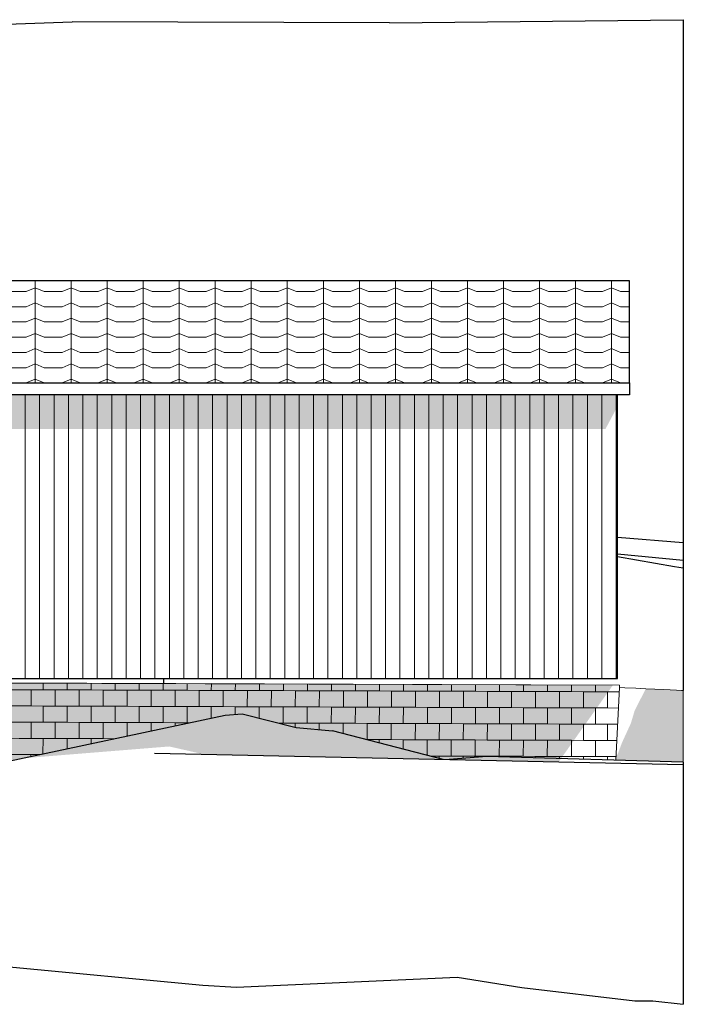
# Model space of a CAD drawing. Header units: millimetres. Extents: x -88082 to -45279, y 32968 to 65044.
# Tile 20 of 21: x -50805 to -45279, y 34968 to 43167. Entities that reach past the tile are written whole.
import ezdxf

# ---------------------------------------------------------------- set-up
doc = ezdxf.new("R2010")
doc.units = ezdxf.units.MM
doc.header["$LTSCALE"] = 0.5
doc.header["$MEASUREMENT"] = 0
doc.linetypes.add('PLINE', pattern=[0])
for name, color, linetype in [('231- Bærende yttervegger(Nye konstruksjoner)', 7, 'Continuous'), ('25-- Dekker(Nye konstruksjoner)', 7, 'Continuous'), ('26-- Yttertak(Nye konstruksjoner)', 7, 'Continuous'), ('711--_E__ Eksisterende terreng(Nye konstruksjoner)', 7, 'Continuous'), ('761- Veger (kjøreveger_ sykkel- og gangveier mv)(Nye konstruksjoner)', 7, 'Continuous')]:
    doc.layers.add(name, color=color, linetype=linetype)
for name, color, linetype, lineweight in [('235- Utvendig kledning og overflate(Nye konstruksjoner)', 7, 'Continuous', 0), ('255- Gulvoverflate(Nye konstruksjoner)', 7, 'Continuous', 0), ('256- Faste himlinger og overflatebehandling(Nye konstruksjoner)', 7, 'Continuous', 0), ('262- Taktekking(Nye konstruksjoner)', 7, 'Continuous', 0)]:
    doc.layers.add(name, color=color, linetype=linetype, lineweight=lineweight)

# ---------------------------------------------------------------- blocks, each defined once
blk = doc.blocks.new('*X140', base_point=(-6224918.5, 0))
at = {"layer": '235- Utvendig kledning og overflate(Nye konstruksjoner)', "linetype": 'PLINE'}
for p, q in [((-50759, 40042.1), (-50759, 40002.7)), ((-50759, 40000), (-50759, 40042.1)), ((-50639, 40042.1), (-50639, 40002.7)), ((-50639, 40000), (-50639, 40042.1)), ((-50519, 40042.1), (-50519, 40002.7)), ((-50519, 40000), (-50519, 40042.1)), ((-50398.9, 40042.1), (-50398.9, 40002.7)), ((-50398.9, 40000), (-50398.9, 40042.1)), ((-50278.9, 40042.1), (-50278.9, 40002.7)), ((-50278.9, 40000), (-50278.9, 40042.1)), ((-50158.9, 40042.1), (-50158.9, 40002.7)), ((-50158.9, 40000), (-50158.9, 40042.1)), ((-50038.8, 40042.1), (-50038.8, 40002.7)), ((-50038.8, 40000), (-50038.8, 40042.1)), ((-49918.8, 40042.1), (-49918.8, 40002.7)), ((-49918.8, 40000), (-49918.8, 40042.1)), ((-49798.8, 40042.1), (-49798.8, 40002.7)), ((-49798.8, 40000), (-49798.8, 40042.1)), ((-49678.7, 40042.1), (-49678.7, 40002.7)), ((-49678.7, 40000), (-49678.7, 40042.1)), ((-49558.7, 40042.1), (-49558.7, 40002.7)), ((-49558.7, 40000), (-49558.7, 40042.1)), ((-49438.7, 40042.1), (-49438.7, 40002.7)), ((-49438.7, 40000), (-49438.7, 40042.1)), ((-49318.6, 40042.1), (-49318.6, 40002.7)), ((-49318.6, 40000), (-49318.6, 40042.1)), ((-49198.6, 40042.1), (-49198.6, 40002.7)), ((-49198.6, 40000), (-49198.6, 40042.1)), ((-49078.6, 40042.1), (-49078.6, 40002.7)), ((-49078.6, 40000), (-49078.6, 40042.1)), ((-48958.5, 40042.1), (-48958.5, 40002.7)), ((-48958.5, 40000), (-48958.5, 40042.1)), ((-48838.5, 40042.1), (-48838.5, 40002.7)), ((-48838.5, 40000), (-48838.5, 40042.1)), ((-48718.5, 40042.1), (-48718.5, 40002.7)), ((-48718.5, 40000), (-48718.5, 40042.1)), ((-48598.5, 40042.1), (-48598.5, 40002.7)), ((-48598.5, 40000), (-48598.5, 40042.1)), ((-48478.4, 40042.1), (-48478.4, 40002.7)), ((-48478.4, 40000), (-48478.4, 40042.1)), ((-48358.4, 40042.1), (-48358.4, 40002.7)), ((-48358.4, 40000), (-48358.4, 40042.1)), ((-48238.4, 40042.1), (-48238.4, 40002.7)), ((-48238.4, 40000), (-48238.4, 40042.1)), ((-48118.3, 40042.1), (-48118.3, 40002.7)), ((-48118.3, 40000), (-48118.3, 40042.1)), ((-47998.3, 40042.1), (-47998.3, 40002.7)), ((-47998.3, 40000), (-47998.3, 40042.1)), ((-47878.3, 40042.1), (-47878.3, 40002.7)), ((-47878.3, 40000), (-47878.3, 40042.1)), ((-47758.2, 40042.1), (-47758.2, 40002.7)), ((-47758.2, 40000), (-47758.2, 40042.1)), ((-47638.2, 40042.1), (-47638.2, 40002.7)), ((-47638.2, 40000), (-47638.2, 40042.1)), ((-47518.2, 40042.1), (-47518.2, 40002.7)), ((-47518.2, 40000), (-47518.2, 40042.1)), ((-47398.1, 40042.1), (-47398.1, 40002.7)), ((-47398.1, 40000), (-47398.1, 40042.1)), ((-47278.1, 40042.1), (-47278.1, 40002.7)), ((-47278.1, 40000), (-47278.1, 40042.1)), ((-47158.1, 40042.1), (-47158.1, 40002.7)), ((-47158.1, 40000), (-47158.1, 40042.1)), ((-47038.1, 40042.1), (-47038.1, 40002.7)), ((-47038.1, 40000), (-47038.1, 40042.1)), ((-46918, 40042.1), (-46918, 40002.7)), ((-46918, 40000), (-46918, 40042.1)), ((-46798, 40042.1), (-46798, 40002.7)), ((-46798, 40000), (-46798, 40042.1)), ((-46678, 40042.1), (-46678, 40002.7)), ((-46678, 40000), (-46678, 40042.1)), ((-46557.9, 40042.1), (-46557.9, 40002.7)), ((-46557.9, 40000), (-46557.9, 40042.1)), ((-46437.9, 40042.1), (-46437.9, 40002.7)), ((-46437.9, 40000), (-46437.9, 40042.1)), ((-46317.9, 40042.1), (-46317.9, 40002.7)), ((-46317.9, 40000), (-46317.9, 40042.1)), ((-46197.8, 40042.1), (-46197.8, 40002.7)), ((-46197.8, 40000), (-46197.8, 40042.1)), ((-46077.8, 40042.1), (-46077.8, 40002.7)), ((-46077.8, 40000), (-46077.8, 40042.1)), ((-45957.8, 40042.1), (-45957.8, 40002.7)), ((-45957.8, 40000), (-45957.8, 40042.1)), ((-45837.7, 40042.1), (-45837.7, 40002.7)), ((-45837.7, 40000), (-45837.7, 40042.1)), ((-50759, 40002.7), (-50759, 37680)), ((-50759, 37680), (-50759, 40000)), ((-50639, 40002.7), (-50639, 37680)), ((-50639, 37680), (-50639, 40000)), ((-50519, 40002.7), (-50519, 37680)), ((-50519, 37680), (-50519, 40000)), ((-50398.9, 40002.7), (-50398.9, 37680)), ((-50398.9, 37680), (-50398.9, 40000)), ((-50278.9, 40002.7), (-50278.9, 37680)), ((-50278.9, 37680), (-50278.9, 40000)), ((-50158.9, 40002.7), (-50158.9, 37680)), ((-50158.9, 37680), (-50158.9, 40000)), ((-50038.8, 40002.7), (-50038.8, 37680)), ((-50038.8, 37680), (-50038.8, 40000)), ((-49918.8, 40002.7), (-49918.8, 37680)), ((-49918.8, 37680), (-49918.8, 40000)), ((-49798.8, 40002.7), (-49798.8, 37680)), ((-49798.8, 37680), (-49798.8, 40000)), ((-49678.7, 40002.7), (-49678.7, 37680)), ((-49678.7, 37680), (-49678.7, 40000)), ((-49558.7, 40002.7), (-49558.7, 37680)), ((-49558.7, 37680), (-49558.7, 40000)), ((-49438.7, 40002.7), (-49438.7, 37680)), ((-49438.7, 37680), (-49438.7, 40000)), ((-49318.6, 40002.7), (-49318.6, 37680)), ((-49318.6, 37680), (-49318.6, 40000)), ((-49198.6, 40002.7), (-49198.6, 37680)), ((-49198.6, 37680), (-49198.6, 40000)), ((-49078.6, 40002.7), (-49078.6, 37680)), ((-49078.6, 37680), (-49078.6, 40000)), ((-48958.5, 40002.7), (-48958.5, 37680)), ((-48958.5, 37680), (-48958.5, 40000)), ((-48838.5, 40002.7), (-48838.5, 37680)), ((-48838.5, 37680), (-48838.5, 40000)), ((-48718.5, 40002.7), (-48718.5, 37680)), ((-48718.5, 37680), (-48718.5, 40000)), ((-48598.5, 40002.7), (-48598.5, 37680)), ((-48598.5, 37680), (-48598.5, 40000)), ((-48478.4, 40002.7), (-48478.4, 37680)), ((-48478.4, 37680), (-48478.4, 40000)), ((-48358.4, 40002.7), (-48358.4, 37680)), ((-48358.4, 37680), (-48358.4, 40000)), ((-48238.4, 40002.7), (-48238.4, 37680)), ((-48238.4, 37680), (-48238.4, 40000)), ((-48118.3, 40002.7), (-48118.3, 37680)), ((-48118.3, 37680), (-48118.3, 40000)), ((-47998.3, 40002.7), (-47998.3, 37680)), ((-47998.3, 37680), (-47998.3, 40000)), ((-47878.3, 40002.7), (-47878.3, 37680)), ((-47878.3, 37680), (-47878.3, 40000)), ((-47758.2, 40002.7), (-47758.2, 37680)), ((-47758.2, 37680), (-47758.2, 40000)), ((-47638.2, 40002.7), (-47638.2, 37680)), ((-47638.2, 37680), (-47638.2, 40000)), ((-47518.2, 40002.7), (-47518.2, 37680)), ((-47518.2, 37680), (-47518.2, 40000)), ((-47398.1, 40002.7), (-47398.1, 37680)), ((-47398.1, 37680), (-47398.1, 40000)), ((-47278.1, 40002.7), (-47278.1, 37680)), ((-47278.1, 37680), (-47278.1, 40000)), ((-47158.1, 40002.7), (-47158.1, 37680)), ((-47158.1, 37680), (-47158.1, 40000)), ((-47038.1, 40002.7), (-47038.1, 37680)), ((-47038.1, 37680), (-47038.1, 40000)), ((-46918, 40002.7), (-46918, 37680)), ((-46918, 37680), (-46918, 40000)), ((-46798, 40002.7), (-46798, 37680)), ((-46798, 37680), (-46798, 40000)), ((-46678, 40002.7), (-46678, 37680)), ((-46678, 37680), (-46678, 40000)), ((-46557.9, 40002.7), (-46557.9, 37680)), ((-46557.9, 37680), (-46557.9, 40000)), ((-46437.9, 40002.7), (-46437.9, 37680)), ((-46437.9, 37680), (-46437.9, 40000)), ((-46317.9, 40002.7), (-46317.9, 37680)), ((-46317.9, 37680), (-46317.9, 40000)), ((-46197.8, 40002.7), (-46197.8, 37680)), ((-46197.8, 37680), (-46197.8, 40000)), ((-46077.8, 40002.7), (-46077.8, 37680)), ((-46077.8, 37680), (-46077.8, 40000)), ((-45957.8, 40002.7), (-45957.8, 37680)), ((-45957.8, 37680), (-45957.8, 40000)), ((-45837.7, 40002.7), (-45837.7, 37680)), ((-45837.7, 37680), (-45837.7, 40000))]:
    blk.add_line(p, q, dxfattribs=at)
blk = doc.blocks.new('*X141', base_point=(-6224918.5, 0))
at = {"layer": '255- Gulvoverflate(Nye konstruksjoner)', "linetype": 'PLINE'}
for p, q in [((-50609.2, 37641.6), (-50609.4, 37586.6)), ((-50409.4, 37585.9), (-50409.2, 37640.9)), ((-50409.2, 37640.9), (-50409.4, 37585.9)), ((-50209.2, 37640.2), (-50209.4, 37585.2)), ((-50009.4, 37584.5), (-50009.2, 37639.5)), ((-50009.2, 37639.5), (-50009.4, 37584.5)), ((-49809.2, 37638.8), (-49809.4, 37583.8)), ((-49609.4, 37583.1), (-49609.2, 37638.1)), ((-49609.2, 37638.1), (-49609.4, 37583.1)), ((-49409.2, 37637.4), (-49409.4, 37582.4)), ((-49209.4, 37581.7), (-49209.2, 37636.7)), ((-49209.2, 37636.7), (-49209.4, 37581.7)), ((-49009.2, 37636), (-49009.4, 37581)), ((-48809.4, 37580.3), (-48809.2, 37635.3)), ((-48809.2, 37635.3), (-48809.4, 37580.3)), ((-48609.3, 37634.7), (-48609.4, 37579.7)), ((-48409.4, 37579), (-48409.3, 37634)), ((-48409.3, 37634), (-48409.4, 37579)), ((-50709.4, 37587), (-50909.4, 37587.7)), ((-50809.4, 37587.3), (-50609.4, 37586.6)), ((-50709.9, 37452), (-50709.4, 37587)), ((-50709.4, 37587), (-50709.9, 37452)), ((-50609.4, 37586.6), (-50709.4, 37587)), ((-50609.4, 37586.6), (-50409.4, 37585.9)), ((-50509.4, 37586.3), (-50509.9, 37451.3)), ((-50309.4, 37585.6), (-50509.4, 37586.3)), ((-50409.4, 37585.9), (-50209.4, 37585.2)), ((-50309.9, 37450.6), (-50309.4, 37585.6)), ((-50309.4, 37585.6), (-50309.9, 37450.6)), ((-50209.4, 37585.2), (-50309.4, 37585.6)), ((-50209.4, 37585.2), (-50009.4, 37584.5)), ((-50109.4, 37584.9), (-50109.9, 37449.9)), ((-49909.4, 37584.2), (-50109.4, 37584.9)), ((-50009.4, 37584.5), (-49809.4, 37583.8)), ((-49909.9, 37449.2), (-49909.4, 37584.2)), ((-49909.4, 37584.2), (-49909.9, 37449.2)), ((-49809.4, 37583.8), (-49909.4, 37584.2)), ((-49809.4, 37583.8), (-49609.4, 37583.1)), ((-49709.4, 37583.5), (-49709.9, 37448.5)), ((-49509.4, 37582.8), (-49709.4, 37583.5)), ((-49609.4, 37583.1), (-49409.4, 37582.4)), ((-49509.9, 37447.8), (-49509.4, 37582.8)), ((-49509.4, 37582.8), (-49509.9, 37447.8)), ((-49409.4, 37582.4), (-49509.4, 37582.8)), ((-49409.4, 37582.4), (-49209.4, 37581.7)), ((-49309.4, 37582.1), (-49309.9, 37447.1)), ((-49109.4, 37581.4), (-49309.4, 37582.1)), ((-49209.4, 37581.7), (-49009.4, 37581)), ((-49109.9, 37446.4), (-49109.4, 37581.4)), ((-49109.4, 37581.4), (-49109.9, 37446.4)), ((-49009.4, 37581), (-49109.4, 37581.4)), ((-49009.4, 37581), (-48809.4, 37580.3)), ((-48909.4, 37580.7), (-48909.9, 37445.7)), ((-48709.4, 37580), (-48909.4, 37580.7)), ((-48809.4, 37580.3), (-48609.4, 37579.7)), ((-48709.9, 37445), (-48709.4, 37580)), ((-48709.4, 37580), (-48709.9, 37445)), ((-48609.4, 37579.7), (-48709.4, 37580)), ((-48609.4, 37579.7), (-48409.4, 37579)), ((-48509.4, 37579.3), (-48509.9, 37444.3)), ((-48309.4, 37578.6), (-48509.4, 37579.3)), ((-48409.4, 37579), (-48209.4, 37578.3)), ((-48309.9, 37443.6), (-48309.4, 37578.6)), ((-48309.4, 37578.6), (-48309.9, 37443.6)), ((-48209.4, 37578.3), (-48309.4, 37578.6)), ((-48209.3, 37633.3), (-48209.4, 37578.3)), ((-48209.4, 37578.3), (-48009.4, 37577.6)), ((-48109.4, 37577.9), (-48109.9, 37442.9)), ((-47909.4, 37577.2), (-48109.4, 37577.9)), ((-48009.4, 37577.6), (-48009.3, 37632.6)), ((-48009.3, 37632.6), (-48009.4, 37577.6)), ((-48009.4, 37577.6), (-47809.4, 37576.9)), ((-47909.9, 37442.2), (-47909.4, 37577.2)), ((-47909.4, 37577.2), (-47909.9, 37442.2)), ((-47809.4, 37576.9), (-47909.4, 37577.2)), ((-47809.3, 37631.9), (-47809.4, 37576.9)), ((-47809.4, 37576.9), (-47609.4, 37576.2)), ((-47709.4, 37576.5), (-47709.9, 37441.5)), ((-47509.4, 37575.8), (-47709.4, 37576.5)), ((-47609.4, 37576.2), (-47609.3, 37631.2)), ((-47609.3, 37631.2), (-47609.4, 37576.2)), ((-47609.4, 37576.2), (-47409.4, 37575.5)), ((-47509.9, 37440.8), (-47509.4, 37575.8)), ((-47509.4, 37575.8), (-47509.9, 37440.8)), ((-47409.4, 37575.5), (-47509.4, 37575.8)), ((-47409.3, 37630.5), (-47409.4, 37575.5)), ((-47409.4, 37575.5), (-47209.5, 37574.8)), ((-47309.5, 37575.1), (-47309.9, 37440.1)), ((-47109.5, 37574.4), (-47309.5, 37575.1)), ((-47209.5, 37574.8), (-47209.3, 37629.8)), ((-47209.3, 37629.8), (-47209.5, 37574.8)), ((-47209.5, 37574.8), (-47009.5, 37574.1)), ((-47109.9, 37439.4), (-47109.5, 37574.4)), ((-47109.5, 37574.4), (-47109.9, 37439.4)), ((-47009.5, 37574.1), (-47109.5, 37574.4)), ((-47009.3, 37629.1), (-47009.5, 37574.1)), ((-47009.5, 37574.1), (-46809.5, 37573.4)), ((-46909.5, 37573.7), (-46909.9, 37438.7)), ((-46709.5, 37573), (-46909.5, 37573.7)), ((-46809.5, 37573.4), (-46809.3, 37628.4)), ((-46809.3, 37628.4), (-46809.5, 37573.4)), ((-46809.5, 37573.4), (-46609.5, 37572.7)), ((-46709.9, 37438), (-46709.5, 37573)), ((-46709.5, 37573), (-46709.9, 37438)), ((-46609.5, 37572.7), (-46709.5, 37573)), ((-46609.3, 37627.7), (-46609.5, 37572.7)), ((-46609.5, 37572.7), (-46409.5, 37572)), ((-46509.5, 37572.3), (-46509.9, 37437.3)), ((-46309.5, 37571.6), (-46509.5, 37572.3)), ((-46409.5, 37572), (-46409.3, 37627)), ((-46409.3, 37627), (-46409.5, 37572)), ((-46409.5, 37572), (-46209.5, 37571.3)), ((-46309.9, 37436.6), (-46309.5, 37571.6)), ((-46309.5, 37571.6), (-46309.9, 37436.6)), ((-46209.5, 37571.3), (-46309.5, 37571.6)), ((-46209.3, 37626.3), (-46209.5, 37571.3)), ((-46209.5, 37571.3), (-46009.5, 37570.6)), ((-46109.5, 37570.9), (-46109.9, 37435.9)), ((-45909.5, 37570.2), (-46109.5, 37570.9)), ((-46009.5, 37570.6), (-46009.3, 37625.6)), ((-46009.3, 37625.6), (-46009.5, 37570.6)), ((-46009.5, 37570.6), (-45811.1, 37569.9)), ((-45909.9, 37435.2), (-45909.5, 37570.2)), ((-45909.5, 37570.2), (-45909.9, 37435.2)), ((-45811.1, 37569.9), (-45909.5, 37570.2)), ((-50909.9, 37452.7), (-50709.9, 37452)), ((-50609.9, 37451.6), (-50809.9, 37452.3)), ((-50709.9, 37452), (-50609.9, 37451.6)), ((-50609.9, 37451.6), (-50610.4, 37316.6)), ((-50409.9, 37450.9), (-50609.9, 37451.6)), ((-50609.9, 37451.6), (-50509.9, 37451.3)), ((-50509.9, 37451.3), (-50309.9, 37450.6)), ((-50410.4, 37315.9), (-50409.9, 37450.9)), ((-50409.9, 37450.9), (-50410.4, 37315.9)), ((-50209.9, 37450.2), (-50409.9, 37450.9)), ((-50309.9, 37450.6), (-50209.9, 37450.2)), ((-50209.9, 37450.2), (-50210.4, 37315.2)), ((-50009.9, 37449.5), (-50209.9, 37450.2)), ((-50209.9, 37450.2), (-50109.9, 37449.9)), ((-50109.9, 37449.9), (-49909.9, 37449.2)), ((-50010.4, 37314.5), (-50009.9, 37449.5)), ((-50009.9, 37449.5), (-50010.4, 37314.5)), ((-49809.9, 37448.8), (-50009.9, 37449.5)), ((-49909.9, 37449.2), (-49809.9, 37448.8)), ((-49809.9, 37448.8), (-49810.4, 37313.8)), ((-49609.9, 37448.1), (-49809.9, 37448.8)), ((-49809.9, 37448.8), (-49709.9, 37448.5)), ((-49709.9, 37448.5), (-49509.9, 37447.8)), ((-49610.4, 37313.1), (-49609.9, 37448.1)), ((-49609.9, 37448.1), (-49610.4, 37313.1)), ((-49409.9, 37447.4), (-49609.9, 37448.1)), ((-49509.9, 37447.8), (-49409.9, 37447.4)), ((-49409.9, 37447.4), (-49410.4, 37312.4)), ((-49209.9, 37446.7), (-49409.9, 37447.4)), ((-49409.9, 37447.4), (-49309.9, 37447.1)), ((-49309.9, 37447.1), (-49109.9, 37446.4)), ((-49210.2, 37349.4), (-49209.9, 37446.7)), ((-49209.9, 37446.7), (-49210.2, 37349.4)), ((-49009.9, 37446), (-49209.9, 37446.7)), ((-49109.9, 37446.4), (-49009.9, 37446)), ((-49009.9, 37446), (-49010.1, 37381.3)), ((-48809.9, 37445.3), (-49009.9, 37446)), ((-49009.9, 37446), (-48909.9, 37445.7)), ((-48909.9, 37445.7), (-48709.9, 37445)), ((-48810.2, 37350.8), (-48809.9, 37445.3)), ((-48809.9, 37445.3), (-48810.2, 37350.8)), ((-48609.9, 37444.7), (-48809.9, 37445.3)), ((-48709.9, 37445), (-48609.9, 37444.7)), ((-48609.9, 37444.7), (-48610.4, 37309.7)), ((-48409.9, 37444), (-48609.9, 37444.7)), ((-48609.9, 37444.7), (-48509.9, 37444.3)), ((-48509.9, 37444.3), (-48309.9, 37443.6)), ((-48410.4, 37309), (-48409.9, 37444)), ((-48409.9, 37444), (-48410.4, 37309)), ((-48209.9, 37443.3), (-48409.9, 37444)), ((-48309.9, 37443.6), (-48209.9, 37443.3)), ((-48209.9, 37443.3), (-48210.4, 37308.3)), ((-48009.9, 37442.6), (-48209.9, 37443.3)), ((-48209.9, 37443.3), (-48109.9, 37442.9)), ((-48109.9, 37442.9), (-47909.9, 37442.2)), ((-48010.4, 37307.6), (-48009.9, 37442.6)), ((-48009.9, 37442.6), (-48010.4, 37307.6)), ((-47809.9, 37441.9), (-48009.9, 37442.6)), ((-47909.9, 37442.2), (-47809.9, 37441.9)), ((-47809.9, 37441.9), (-47810.4, 37306.9)), ((-47609.9, 37441.2), (-47809.9, 37441.9)), ((-47809.9, 37441.9), (-47709.9, 37441.5)), ((-47709.9, 37441.5), (-47509.9, 37440.8)), ((-47610.4, 37306.2), (-47609.9, 37441.2)), ((-47609.9, 37441.2), (-47610.4, 37306.2)), ((-47409.9, 37440.5), (-47609.9, 37441.2)), ((-47509.9, 37440.8), (-47409.9, 37440.5)), ((-47409.9, 37440.5), (-47410.4, 37305.5)), ((-47209.9, 37439.8), (-47409.9, 37440.5)), ((-47409.9, 37440.5), (-47309.9, 37440.1)), ((-47309.9, 37440.1), (-47109.9, 37439.4)), ((-47210.4, 37304.8), (-47209.9, 37439.8)), ((-47209.9, 37439.8), (-47210.4, 37304.8)), ((-47009.9, 37439.1), (-47209.9, 37439.8)), ((-47109.9, 37439.4), (-47009.9, 37439.1)), ((-47009.9, 37439.1), (-47010.4, 37304.1)), ((-46809.9, 37438.4), (-47009.9, 37439.1)), ((-47009.9, 37439.1), (-46909.9, 37438.7)), ((-46909.9, 37438.7), (-46709.9, 37438)), ((-46810.4, 37303.4), (-46809.9, 37438.4)), ((-46809.9, 37438.4), (-46810.4, 37303.4)), ((-46609.9, 37437.7), (-46809.9, 37438.4)), ((-46709.9, 37438), (-46609.9, 37437.7)), ((-46609.9, 37437.7), (-46610.4, 37302.7)), ((-46409.9, 37437), (-46609.9, 37437.7)), ((-46609.9, 37437.7), (-46509.9, 37437.3)), ((-46509.9, 37437.3), (-46309.9, 37436.6)), ((-46410.4, 37302), (-46409.9, 37437)), ((-46409.9, 37437), (-46410.4, 37302)), ((-46209.9, 37436.3), (-46409.9, 37437)), ((-46309.9, 37436.6), (-46209.9, 37436.3)), ((-46209.9, 37436.3), (-46210.4, 37301.3)), ((-46009.9, 37435.6), (-46209.9, 37436.3)), ((-46209.9, 37436.3), (-46109.9, 37435.9)), ((-46109.9, 37435.9), (-45909.9, 37435.2)), ((-46010.4, 37300.6), (-46009.9, 37435.6)), ((-46009.9, 37435.6), (-46010.4, 37300.6)), ((-45817.8, 37434.9), (-46009.9, 37435.6)), ((-45909.9, 37435.2), (-45817.8, 37434.9)), ((-50710.4, 37317), (-50910.4, 37317.7)), ((-50810.4, 37317.3), (-50610.4, 37316.6)), ((-50710.8, 37182), (-50710.4, 37317)), ((-50710.4, 37317), (-50710.8, 37182)), ((-50610.4, 37316.6), (-50710.4, 37317)), ((-50610.4, 37316.6), (-50410.4, 37315.9)), ((-50510.4, 37316.3), (-50510.8, 37181.3)), ((-50310.4, 37315.6), (-50510.4, 37316.3)), ((-50410.4, 37315.9), (-50210.4, 37315.2)), ((-50310.8, 37180.6), (-50310.4, 37315.6)), ((-50310.4, 37315.6), (-50310.8, 37180.6)), ((-50210.4, 37315.2), (-50310.4, 37315.6)), ((-50210.4, 37315.2), (-50010.4, 37314.5)), ((-50110.4, 37314.9), (-50110.8, 37179.9)), ((-49910.4, 37314.2), (-50110.4, 37314.9)), ((-50010.4, 37314.5), (-49810.4, 37313.8)), ((-49910.8, 37201.2), (-49910.4, 37314.2)), ((-49910.4, 37314.2), (-49910.8, 37201.2)), ((-49810.4, 37313.8), (-49910.4, 37314.2)), ((-49810.4, 37313.8), (-49610.4, 37313.1)), ((-49710.4, 37313.5), (-49710.6, 37243.5)), ((-49510.4, 37312.8), (-49710.4, 37313.5)), ((-49610.4, 37313.1), (-49410.4, 37312.4)), ((-49510.5, 37285.9), (-49510.4, 37312.8)), ((-49510.4, 37312.8), (-49510.5, 37285.9)), ((-49410.4, 37312.4), (-49510.4, 37312.8)), ((-49410.4, 37312.4), (-49385.4, 37312.4)), ((-48645.5, 37309.8), (-48610.4, 37309.7)), ((-48610.4, 37309.7), (-48645.5, 37309.8)), ((-48610.4, 37309.7), (-48410.4, 37309)), ((-48510.4, 37309.3), (-48510.5, 37276.2)), ((-48310.4, 37308.6), (-48510.4, 37309.3)), ((-48410.4, 37309), (-48210.4, 37308.3)), ((-48310.6, 37255.8), (-48310.4, 37308.6)), ((-48310.4, 37308.6), (-48310.6, 37255.8)), ((-48210.4, 37308.3), (-48310.4, 37308.6)), ((-48210.4, 37308.3), (-48010.4, 37307.6)), ((-48110.4, 37307.9), (-48110.7, 37222.4)), ((-47910.4, 37307.2), (-48110.4, 37307.9)), ((-48010.4, 37307.6), (-47810.4, 37306.9)), ((-47910.9, 37172.2), (-47910.4, 37307.2)), ((-47910.4, 37307.2), (-47910.9, 37172.2)), ((-47810.4, 37306.9), (-47910.4, 37307.2)), ((-47810.4, 37306.9), (-47610.4, 37306.2)), ((-47710.4, 37306.5), (-47710.9, 37171.5)), ((-47510.4, 37305.8), (-47710.4, 37306.5)), ((-47610.4, 37306.2), (-47410.4, 37305.5)), ((-47510.9, 37170.8), (-47510.4, 37305.8)), ((-47510.4, 37305.8), (-47510.9, 37170.8)), ((-47410.4, 37305.5), (-47510.4, 37305.8)), ((-47410.4, 37305.5), (-47210.4, 37304.8)), ((-47310.4, 37305.1), (-47310.9, 37170.1)), ((-47110.4, 37304.4), (-47310.4, 37305.1)), ((-47210.4, 37304.8), (-47010.4, 37304.1)), ((-47110.9, 37169.4), (-47110.4, 37304.4)), ((-47110.4, 37304.4), (-47110.9, 37169.4)), ((-47010.4, 37304.1), (-47110.4, 37304.4)), ((-47010.4, 37304.1), (-46810.4, 37303.4)), ((-46910.4, 37303.7), (-46910.9, 37168.7)), ((-46710.4, 37303), (-46910.4, 37303.7)), ((-46810.4, 37303.4), (-46610.4, 37302.7)), ((-46710.9, 37168), (-46710.4, 37303)), ((-46710.4, 37303), (-46710.9, 37168)), ((-46610.4, 37302.7), (-46710.4, 37303)), ((-46610.4, 37302.7), (-46410.4, 37302)), ((-46510.4, 37302.3), (-46510.9, 37167.3)), ((-46310.4, 37301.6), (-46510.4, 37302.3)), ((-46410.4, 37302), (-46210.4, 37301.3)), ((-46310.9, 37166.6), (-46310.4, 37301.6)), ((-46310.4, 37301.6), (-46310.9, 37166.6)), ((-46210.4, 37301.3), (-46310.4, 37301.6)), ((-46210.4, 37301.3), (-46010.4, 37300.6)), ((-46110.4, 37300.9), (-46110.9, 37165.9)), ((-45910.4, 37300.2), (-46110.4, 37300.9)), ((-46010.4, 37300.6), (-45824.6, 37299.9)), ((-45910.9, 37165.2), (-45910.4, 37300.2)), ((-45910.4, 37300.2), (-45910.9, 37165.2)), ((-45824.6, 37299.9), (-45910.4, 37300.2)), ((-50910.8, 37182.7), (-50710.8, 37182)), ((-50610.8, 37181.6), (-50810.8, 37182.3)), ((-50710.8, 37182), (-50610.8, 37181.6)), ((-50610.8, 37181.6), (-50611.3, 37052.9)), ((-50410.8, 37180.9), (-50610.8, 37181.6)), ((-50610.8, 37181.6), (-50510.8, 37181.3)), ((-50510.8, 37181.3), (-50310.8, 37180.6)), ((-50411.1, 37095.3), (-50410.8, 37180.9)), ((-50410.8, 37180.9), (-50411.1, 37095.3)), ((-50210.8, 37180.2), (-50410.8, 37180.9)), ((-50310.8, 37180.6), (-50210.8, 37180.2)), ((-50210.8, 37180.2), (-50211, 37137.6)), ((-50013, 37179.5), (-50210.8, 37180.2)), ((-50210.8, 37180.2), (-50110.8, 37179.9)), ((-50110.8, 37179.9), (-50013, 37179.5)), ((-47916.1, 37172.2), (-47910.9, 37172.2)), ((-47810.9, 37171.9), (-47916.1, 37172.2)), ((-47910.9, 37172.2), (-47810.9, 37171.9)), ((-47810.9, 37171.9), (-47811, 37145.1)), ((-47610.9, 37171.2), (-47810.9, 37171.9)), ((-47810.9, 37171.9), (-47710.9, 37171.5)), ((-47710.9, 37171.5), (-47510.9, 37170.8)), ((-47611.1, 37093.6), (-47610.9, 37171.2)), ((-47610.9, 37171.2), (-47611.1, 37093.6)), ((-47410.9, 37170.5), (-47610.9, 37171.2)), ((-47510.9, 37170.8), (-47410.9, 37170.5)), ((-47410.9, 37170.5), (-47411.3, 37042)), ((-47210.9, 37169.8), (-47410.9, 37170.5)), ((-47410.9, 37170.5), (-47310.9, 37170.1)), ((-47310.9, 37170.1), (-47110.9, 37169.4)), ((-47211.3, 37034.8), (-47210.9, 37169.8)), ((-47210.9, 37169.8), (-47211.3, 37034.8)), ((-47010.9, 37169.1), (-47210.9, 37169.8)), ((-47110.9, 37169.4), (-47010.9, 37169.1)), ((-47010.9, 37169.1), (-47011.3, 37034.1)), ((-46810.9, 37168.4), (-47010.9, 37169.1)), ((-47010.9, 37169.1), (-46910.9, 37168.7)), ((-46910.9, 37168.7), (-46710.9, 37168)), ((-46811.3, 37033.4), (-46810.9, 37168.4)), ((-46810.9, 37168.4), (-46811.3, 37033.4)), ((-46610.9, 37167.7), (-46810.9, 37168.4)), ((-46710.9, 37168), (-46610.9, 37167.7)), ((-46610.9, 37167.7), (-46611.3, 37032.7)), ((-46410.9, 37167), (-46610.9, 37167.7)), ((-46610.9, 37167.7), (-46510.9, 37167.3)), ((-46510.9, 37167.3), (-46310.9, 37166.6)), ((-46411.3, 37032), (-46410.9, 37167)), ((-46410.9, 37167), (-46411.3, 37032)), ((-46210.9, 37166.3), (-46410.9, 37167)), ((-46310.9, 37166.6), (-46210.9, 37166.3)), ((-46210.9, 37166.3), (-46211.3, 37031.3)), ((-46010.9, 37165.6), (-46210.9, 37166.3)), ((-46210.9, 37166.3), (-46110.9, 37165.9)), ((-46110.9, 37165.9), (-45910.9, 37165.2)), ((-46011.3, 37030.6), (-46010.9, 37165.6)), ((-46010.9, 37165.6), (-46011.3, 37030.6)), ((-45831.3, 37165), (-46010.9, 37165.6)), ((-45910.9, 37165.2), (-45831.3, 37165)), ((-50711.3, 37047), (-50911.3, 37047.7)), ((-50811.3, 37047.3), (-50640.6, 37046.7)), ((-50711.4, 37031.8), (-50711.3, 37047)), ((-50711.3, 37047), (-50711.4, 37031.8)), ((-50640.6, 37046.7), (-50711.3, 37047)), ((-47385.5, 37035.4), (-47211.3, 37034.8)), ((-47311.3, 37035.1), (-47311.4, 37016.3)), ((-47111.3, 37034.4), (-47311.3, 37035.1)), ((-47211.3, 37034.8), (-47011.3, 37034.1)), ((-47111.4, 37015.3), (-47111.3, 37034.4)), ((-47111.3, 37034.4), (-47111.4, 37015.3)), ((-47011.3, 37034.1), (-47111.3, 37034.4)), ((-47011.3, 37034.1), (-46811.3, 37033.4)), ((-46911.3, 37033.7), (-46911.4, 37029.9)), ((-46711.3, 37033), (-46911.3, 37033.7)), ((-46811.3, 37033.4), (-46611.3, 37032.7)), ((-46711.4, 37024.2), (-46711.3, 37033)), ((-46711.3, 37033), (-46711.4, 37024.2)), ((-46611.3, 37032.7), (-46711.3, 37033)), ((-46611.3, 37032.7), (-46411.3, 37032)), ((-46511.3, 37032.3), (-46511.4, 37018.5)), ((-46311.3, 37031.6), (-46511.3, 37032.3)), ((-46411.3, 37032), (-46211.3, 37031.3)), ((-46311.4, 37012.8), (-46311.3, 37031.6)), ((-46311.3, 37031.6), (-46311.4, 37012.8)), ((-46211.3, 37031.3), (-46311.3, 37031.6)), ((-46211.3, 37031.3), (-46011.3, 37030.6)), ((-46111.3, 37030.9), (-46111.4, 37007.2)), ((-45911.3, 37030.2), (-46111.3, 37030.9)), ((-46011.3, 37030.6), (-45838.1, 37030)), ((-45911.4, 37001.5), (-45911.3, 37030.2)), ((-45911.3, 37030.2), (-45911.4, 37001.5)), ((-45838.1, 37030), (-45911.3, 37030.2))]:
    blk.add_line(p, q, dxfattribs=at)
blk = doc.blocks.new('*X142', base_point=(-6224918.5, 0))
at = {"layer": '255- Gulvoverflate(Nye konstruksjoner)', "linetype": 'PLINE'}
for p, q in [((-50609.2, 37643), (-50609.2, 37641.6)), ((-50409.2, 37640.9), (-50409.2, 37642.3)), ((-50409.2, 37642.3), (-50409.2, 37640.9)), ((-50209.2, 37641.6), (-50209.2, 37640.2)), ((-50009.2, 37639.5), (-50009.2, 37640.9)), ((-50009.2, 37640.9), (-50009.2, 37639.5)), ((-49809.2, 37640.2), (-49809.2, 37638.8)), ((-49609.2, 37638.1), (-49609.2, 37639.5)), ((-49609.2, 37639.5), (-49609.2, 37638.1)), ((-49409.2, 37638.8), (-49409.3, 37637.4)), ((-49209.3, 37636.7), (-49209.2, 37638.1)), ((-49209.2, 37638.1), (-49209.3, 37636.7)), ((-49009.2, 37637.4), (-49009.3, 37636)), ((-48809.3, 37635.3), (-48809.2, 37636.7)), ((-48809.2, 37636.7), (-48809.3, 37635.3)), ((-48609.3, 37636), (-48609.3, 37634.7)), ((-48409.3, 37634), (-48409.3, 37635.3)), ((-48409.3, 37635.3), (-48409.3, 37634)), ((-48209.3, 37634.6), (-48209.3, 37633.3)), ((-48009.3, 37632.6), (-48009.3, 37633.9)), ((-48009.3, 37633.9), (-48009.3, 37632.6)), ((-47809.3, 37633.2), (-47809.3, 37631.9)), ((-47609.3, 37631.2), (-47609.3, 37632.5)), ((-47609.3, 37632.5), (-47609.3, 37631.2)), ((-47409.3, 37631.8), (-47409.3, 37630.5)), ((-47209.3, 37629.8), (-47209.3, 37631.1)), ((-47209.3, 37631.1), (-47209.3, 37629.8)), ((-47009.3, 37630.5), (-47009.3, 37629.1)), ((-46809.3, 37628.4), (-46809.3, 37629.8)), ((-46809.3, 37629.8), (-46809.3, 37628.4)), ((-46609.3, 37629.1), (-46609.3, 37627.7)), ((-46409.3, 37627), (-46409.3, 37628.4)), ((-46409.3, 37628.4), (-46409.3, 37627)), ((-46209.3, 37627.7), (-46209.3, 37626.3)), ((-46009.3, 37625.6), (-46009.3, 37627)), ((-46009.3, 37627), (-46009.3, 37625.6))]:
    blk.add_line(p, q, dxfattribs=at)

msp = doc.modelspace()

# ---------------------------------------------------------------- hatches: boundary and pattern name
at = {"layer": '231- Bærende yttervegger(Nye konstruksjoner)', "linetype": 'Continuous'}
msp.add_hatch(color=256, dxfattribs=at).paths.add_polyline_path([(-45826.6, 40042.1), (-55076.6, 40042.1), (-55076.6, 39759.3), (-45926.6, 39759.3), (-45826.6, 39947.3)])
at = {"layer": '255- Gulvoverflate(Nye konstruksjoner)', "linetype": 'Continuous'}
h = msp.add_hatch(dxfattribs=at)
h.set_pattern_fill('Linjer_120_mm_0001', color=256, style=0, pattern_type=2)
h.set_pattern_definition([(180, (-6224918.05, 4e-09), (0, 120), [])])
h.paths.add_polyline_path([(-50824.4, 37680), (-50824.4, 37643.8), (-50707.3, 37643.4), (-50707.3, 37680)])
h = msp.add_hatch(dxfattribs=at)
h.set_pattern_fill('Linjer_120_mm_0001', color=256, style=0, pattern_type=2)
h.set_pattern_definition([(180, (-6224918.03, 1e-08), (-1e-10, 120), [])])
h.paths.add_polyline_path([(-50707.3, 37680), (-50707.3, 37643.4), (-50592.4, 37643), (-50592.4, 37680)])
h = msp.add_hatch(dxfattribs=at)
h.set_pattern_fill('Linjer_120_mm_0001', color=256, style=0, pattern_type=2)
h.set_pattern_definition([(180, (-6224918.02, -1e-08), (-1e-10, 120), [])])
h.paths.add_polyline_path([(-50592.4, 37680), (-50592.4, 37643), (-50480.4, 37642.6), (-50480.4, 37680)])
h = msp.add_hatch(dxfattribs=at)
h.set_pattern_fill('Linjer_120_mm_0001', color=256, style=0, pattern_type=2)
h.set_pattern_definition([(180, (-6224918, -4e-10), (2e-10, 120), [])])
h.paths.add_polyline_path([(-50480.4, 37680), (-50480.4, 37642.6), (-50372.2, 37642.2), (-50372.2, 37680)])
h = msp.add_hatch(dxfattribs=at)
h.set_pattern_fill('Linjer_120_mm_0001', color=256, style=0, pattern_type=2)
h.set_pattern_definition([(180, (-6224917.98, -9e-09), (0, 120), [])])
h.paths.add_polyline_path([(-50372.2, 37680), (-50372.2, 37642.2), (-50268.5, 37641.8), (-50268.5, 37680)])
h = msp.add_hatch(dxfattribs=at)
h.set_pattern_fill('Linjer_120_mm_0001', color=256, style=0, pattern_type=2)
h.set_pattern_definition([(180, (-6224917.96, 6e-09), (-1e-10, 120), [])])
h.paths.add_polyline_path([(-50268.5, 37680), (-50268.5, 37641.8), (-50170, 37641.5), (-50170, 37680)])
h = msp.add_hatch(dxfattribs=at)
h.set_pattern_fill('Linjer_120_mm_0001', color=256, style=0, pattern_type=2)
h.set_pattern_definition([(180, (-6224917.94, 8e-09), (1e-10, 120), [])])
h.paths.add_polyline_path([(-50170, 37641.5), (-50077.6, 37641.2), (-50077.6, 37680), (-50170, 37680)])
h = msp.add_hatch(dxfattribs=at)
h.set_pattern_fill('Linjer_120_mm_0001', color=256, style=0, pattern_type=2)
h.set_pattern_definition([(180, (-6224917.91, -9e-09), (0, 120), [])])
h.paths.add_polyline_path([(-50077.6, 37680), (-50077.6, 37641.2), (-49991.9, 37640.9), (-49991.9, 37680)])
h = msp.add_hatch(dxfattribs=at)
h.set_pattern_fill('Linjer_120_mm_0001', color=256, style=0, pattern_type=2)
h.set_pattern_definition([(0, (12891298.36, -2e-09), (0, 120), [])])
h.paths.add_polyline_path([(-49991.9, 37680), (-49991.9, 37640.9), (-49913.4, 37640.6), (-49913.4, 37680)])
h = msp.add_hatch(dxfattribs=at)
h.set_pattern_fill('Linjer_120_mm_0001', color=256, style=0, pattern_type=2)
h.set_pattern_definition([(360, (10825162.13, -7e-08), (4e-10, 120), [])])
h.paths.add_polyline_path([(-49913.4, 37680), (-49913.4, 37640.6), (-49842.8, 37640.3), (-49842.8, 37680)])
h = msp.add_hatch(dxfattribs=at)
h.set_pattern_fill('Linjer_120_mm_0001', color=256, style=0, pattern_type=2)
h.set_pattern_definition([(0, (9003755.1, 3e-08), (-1e-09, 120), [])])
h.paths.add_polyline_path([(-49842.8, 37680), (-49842.8, 37640.3), (-49780.5, 37640.1), (-49780.5, 37680)])
h = msp.add_hatch(dxfattribs=at)
h.set_pattern_fill('Linjer_120_mm_0001', color=256, style=0, pattern_type=2)
h.set_pattern_definition([(0, (7363757.87, -1e-08), (2e-09, 120), [])])
h.paths.add_polyline_path([(-49780.5, 37680), (-49780.5, 37640.1), (-49727, 37639.9), (-49727, 37680)])
h = msp.add_hatch(dxfattribs=at)
h.set_pattern_fill('Linjer_120_mm_0001', color=256, style=0, pattern_type=2)
h.set_pattern_definition([(0, (5858733.77, 4e-09), (-1e-09, 120), [])])
h.paths.add_polyline_path([(-49727, 37680), (-49727, 37639.9), (-49682.7, 37639.8), (-49682.7, 37680)])
h = msp.add_hatch(dxfattribs=at)
h.set_pattern_fill('Linjer_120_mm_0001', color=256, style=0, pattern_type=2)
h.set_pattern_definition([(0, (4453262.53, 2e-08), (2e-09, 120), [])])
h.paths.add_polyline_path([(-49682.7, 37680), (-49682.7, 37639.8), (-49647.9, 37639.7), (-49647.9, 37680)])
h = msp.add_hatch(dxfattribs=at)
h.set_pattern_fill('Linjer_120_mm_0001', color=256, style=0, pattern_type=2)
h.set_pattern_definition([(0, (3119208.75, -8e-09), (-3e-09, 120), [])])
h.paths.add_polyline_path([(-49647.9, 37680), (-49647.9, 37639.7), (-49622.9, 37639.6), (-49622.9, 37680)])
h = msp.add_hatch(dxfattribs=at)
h.set_pattern_fill('Linjer_120_mm_0001', color=256, style=0, pattern_type=2)
h.set_pattern_definition([(0, (1833225.09, 2e-08), (-2e-09, 120), [])])
h.paths.add_polyline_path([(-49622.9, 37680), (-49622.9, 37639.6), (-49607.8, 37639.5), (-49607.8, 37680)])
h = msp.add_hatch(dxfattribs=at)
h.set_pattern_fill('Linjer_120_mm_0001', color=256, style=0, pattern_type=2)
h.set_pattern_definition([(0, (418756.92, -2e-08), (6e-09, 120), [])])
h.paths.add_polyline_path([(-49607.8, 37680), (-49607.8, 37639.5), (-49604, 37639.5), (-49604, 37680)])
at = {"layer": '262- Taktekking(Nye konstruksjoner)', "linetype": 'Continuous'}
h = msp.add_hatch(dxfattribs=at)
h.set_pattern_fill('Tak_03_0001', color=256, style=0, pattern_type=2)
h.set_pattern_definition([(90, (-55176.57, 40142.1), (-300, 0), []), (337.0902, (-55176.57, 40173.8), (300, 126.7855), [81.423, -244.268]), (337.0902, (-54876.57, 40173.8), (300, 126.7855), [81.423, -244.268]), (3e-12, (-55101.57, 40142.11), (-5e-10, 126.7855), [150, -150]), (22.9098, (-54951.57, 40142.1), (-300, 126.7855), [81.423, -244.268]), (22.9098, (-54651.57, 40142.1), (-300, 126.7855), [81.423, -244.268])])
h.paths.add_polyline_path([(-55176.6, 40142.1), (-45726.6, 40142.1), (-45726.6, 40993.1), (-55176.6, 40993.1)])
at = {"layer": '711--_E__ Eksisterende terreng(Nye konstruksjoner)', "linetype": 'Continuous'}
for points in [[(-50785.8, 37016), (-49560.3, 37114.8), (-48952.5, 37386.2), (-49092.8, 37374.3)], [(-49560.3, 37114.8), (-49278, 37051.2), (-47849.9, 37020), (-48502.2, 37274.1), (-48952.5, 37386.2)], [(-48199.1, 37245.2), (-48502.2, 37274.1), (-47849.9, 37020), (-47277.6, 37007.6)], [(-46914.3, 37030), (-47230.1, 37006.5), (-46316.9, 36986.6), (-46298.6, 37012.5)], [(-46439.5, 36989.3), (-46317.3, 36986.1), (-46316.9, 36986.6)]]:
    msp.add_hatch(color=256, dxfattribs=at).paths.add_polyline_path(points)
at = {"layer": '761- Veger (kjøreveger_ sykkel- og gangveier mv)(Nye konstruksjoner)', "linetype": 'Continuous'}
for points in [[(-53949, 37653.3), (-53272.1, 37268.5), (-52966.3, 37054.5), (-52671.2, 36984.4), (-52653.2, 36982.1), (-52260.6, 36902), (-51577.6, 36848.4), (-49092.8, 37374.3), (-48952.5, 37386.2), (-48502.2, 37274.1), (-48199.1, 37245.2), (-47277.6, 37007.6), (-47230.1, 37006.5), (-46914.3, 37030), (-46298.6, 37012.5), (-45865.4, 37625.1)], [(-45705.3, 36995.6), (-45621.5, 36993.2), (-45591.4, 37595.5), (-45684.5, 37412.2)], [(-45591.4, 37595.5), (-45621.5, 36993.2), (-45545.2, 36991.1), (-45515.2, 37591.7)], [(-45515.2, 37591.7), (-45545.2, 36991.1), (-45476.9, 36989.1), (-45446.9, 37588.3)], [(-45446.9, 37588.3), (-45476.9, 36989.1), (-45417, 36987.4), (-45387.1, 37585.3)], [(-45417, 36987.4), (-45366.1, 36986), (-45336.3, 37582.8), (-45387.1, 37585.3)], [(-45336.3, 37582.8), (-45366.1, 36986), (-45324.4, 36984.8), (-45294.6, 37580.7)], [(-45324.4, 36984.8), (-45292.3, 36983.9), (-45278.9, 37250.5), (-45278.9, 37579.9), (-45294.6, 37580.7)], [(-45795.9, 36998.2), (-45705.3, 36995.6), (-45684.5, 37412.2), (-45714.9, 37309.2), (-45788.4, 37148.9)], [(-45278.9, 37250.5), (-45292.3, 36983.9), (-45278.9, 36983.5)], [(-45839.6, 36999.4), (-45795.9, 36998.2), (-45788.4, 37148.9), (-45823.8, 37055.3), (-45838.3, 37024.7)], [(-45838.3, 37024.7), (-45845.7, 36999.6), (-45839.6, 36999.4)]]:
    msp.add_hatch(color=256, dxfattribs=at).paths.add_polyline_path(points)

# ---------------------------------------------------------------- linework, layer by layer
at = {"layer": '231- Bærende yttervegger(Nye konstruksjoner)', "linetype": 'PLINE'}
for p, q in [((-45826.6, 37680), (-45826.6, 40042.1)), ((-54326.1, 37680), (-45826.6, 37680))]:
    msp.add_line(p, q, dxfattribs=at)
at = {"layer": '25-- Dekker(Nye konstruksjoner)', "linetype": 'PLINE'}
msp.add_line((-49604, 37639.5), (-49604, 37680), dxfattribs=at)
at = {"layer": '256- Faste himlinger og overflatebehandling(Nye konstruksjoner)', "linetype": 'PLINE'}
for p, q in [((-53949, 37653.3), (-45809.3, 37624.9)), ((-53409.3, 37652.8), (-45809.3, 37626.3)), ((-45839.6, 36999.4), (-45809.3, 37605)), ((-45809.3, 37624.9), (-45809.3, 37626.3)), ((-45809.3, 37605), (-45809.3, 37624.9)), ((-45809.3, 37606.4), (-45765.7, 37604.3)), ((-45809.3, 37605), (-45809.3, 37606.4)), ((-45765.7, 37604.3), (-45675.1, 37599.7)), ((-45675.1, 37599.7), (-45591.4, 37595.5)), ((-45591.4, 37595.5), (-45515.2, 37591.7)), ((-45515.2, 37591.7), (-45446.9, 37588.3)), ((-45446.9, 37588.3), (-45387.1, 37585.3)), ((-45387.1, 37585.3), (-45336.3, 37582.8)), ((-45336.3, 37582.8), (-45294.6, 37580.7)), ((-45294.6, 37580.7), (-45278.9, 37579.9)), ((-45278.9, 37250.5), (-45278.9, 37579.9)), ((-45278.9, 36983.5), (-45278.9, 37250.5))]:
    msp.add_line(p, q, dxfattribs=at)
at = {"layer": '26-- Yttertak(Nye konstruksjoner)', "linetype": 'PLINE'}
for p, q in [((-45726.6, 40993.1), (-55176.6, 40993.1)), ((-45726.6, 40142.1), (-45726.6, 40993.1)), ((-55176.6, 40142.1), (-45726.6, 40142.1)), ((-45726.6, 40142.1), (-45726.6, 40042.1)), ((-45726.6, 40042.1), (-55176.6, 40042.1))]:
    msp.add_line(p, q, dxfattribs=at)
at = {"layer": '711--_E__ Eksisterende terreng(Nye konstruksjoner)', "linetype": 'PLINE'}
for p, q in [((-53203.5, 43040), (-50368.7, 43150)), ((-47724.9, 43140), (-50368.7, 43150)), ((-47724.9, 43140), (-45278.9, 43166.8)), ((-45278.9, 43166.8), (-45278.9, 43156.6)), ((-45278.9, 43156.6), (-45278.9, 43011.1)), ((-45278.9, 43011.1), (-45278.9, 42938)), ((-45278.9, 42938), (-45278.9, 42802.6)), ((-45278.9, 42802.6), (-45278.9, 42761.8)), ((-45278.9, 42761.8), (-45278.9, 41772.4)), ((-45278.9, 41772.4), (-45278.9, 41352.5)), ((-45278.9, 41352.5), (-45278.9, 40494.6)), ((-45278.9, 40494.6), (-45278.9, 40107.7)), ((-45278.9, 40107.7), (-45278.9, 40032.1)), ((-45278.9, 40032.1), (-45278.9, 39745.4)), ((-45278.9, 39745.4), (-45278.9, 38838.4)), ((-45826.6, 38858.4), (-45278.9, 38814)), ((-45278.9, 38838.4), (-45278.9, 38814)), ((-45278.9, 38814), (-45278.9, 38790.4)), ((-45278.9, 38790.4), (-45278.9, 38664.9)), ((-45826.6, 38718.2), (-45278.9, 38664.9)), ((-45352.8, 38610), (-45826.6, 38693.5)), ((-45278.9, 38664.9), (-45278.9, 38629.1)), ((-45278.9, 38629.1), (-45278.9, 38599.2)), ((-45278.9, 38599.2), (-45352.8, 38610)), ((-45278.9, 38599.2), (-45278.9, 38572.1)), ((-45278.9, 38572.1), (-45278.9, 38540)), ((-45278.9, 38540), (-45278.9, 38160.2)), ((-45278.9, 38160.2), (-45278.9, 37678.9)), ((-45278.9, 37678.9), (-45278.9, 37579.9)), ((-51577.6, 36848.4), (-49092.8, 37374.3)), ((-49092.8, 37374.3), (-48952.5, 37386.2)), ((-48952.5, 37386.2), (-48502.2, 37274.1)), ((-48502.2, 37274.1), (-48199.1, 37245.2)), ((-47277.6, 37007.6), (-48199.1, 37245.2)), ((-49682.9, 37060), (-45278.9, 36964)), ((-46914.3, 37030), (-47230.1, 37006.5)), ((-45278.9, 36983.5), (-46914.3, 37030)), ((-45278.9, 36983.5), (-45278.9, 36964)), ((-45278.9, 36964), (-45278.9, 36934)), ((-45278.9, 36934), (-45278.9, 36749.9)), ((-45278.9, 36749.9), (-45278.9, 36700)), ((-45278.9, 36700), (-45278.9, 36540.5)), ((-45278.9, 36540.5), (-45278.9, 35883.9)), ((-45278.9, 35883.9), (-45278.9, 35625.2)), ((-45278.9, 35625.2), (-45278.9, 35331.4)), ((-45278.9, 35331.4), (-45278.9, 34967.8))]:
    msp.add_line(p, q, dxfattribs=at)
at = {"layer": '711--_E__ Eksisterende terreng(Nye konstruksjoner)', "linetype": 'PLINE', "flags": 128}
msp.add_lwpolyline([(-50920.2, 35282.7), (-49278.9, 35125.9), (-48999, 35109.5), (-47163.1, 35194.4), (-46624.7, 35108), (-45683.8, 34998), (-45532.8, 34996.1), (-45278.9, 34967.8)], dxfattribs=at)

# ---------------------------------------------------------------- block references
at = {"layer": '231- Bærende yttervegger(Nye konstruksjoner)'}
msp.add_blockref('*X140', (-6224918.5, 0), dxfattribs=at)
at = {"layer": '761- Veger (kjøreveger_ sykkel- og gangveier mv)(Nye konstruksjoner)'}
for name in ['*X141', '*X142']:
    msp.add_blockref(name, (-6224918.5, 0), dxfattribs=at)

doc.saveas('drawing.dxf')
